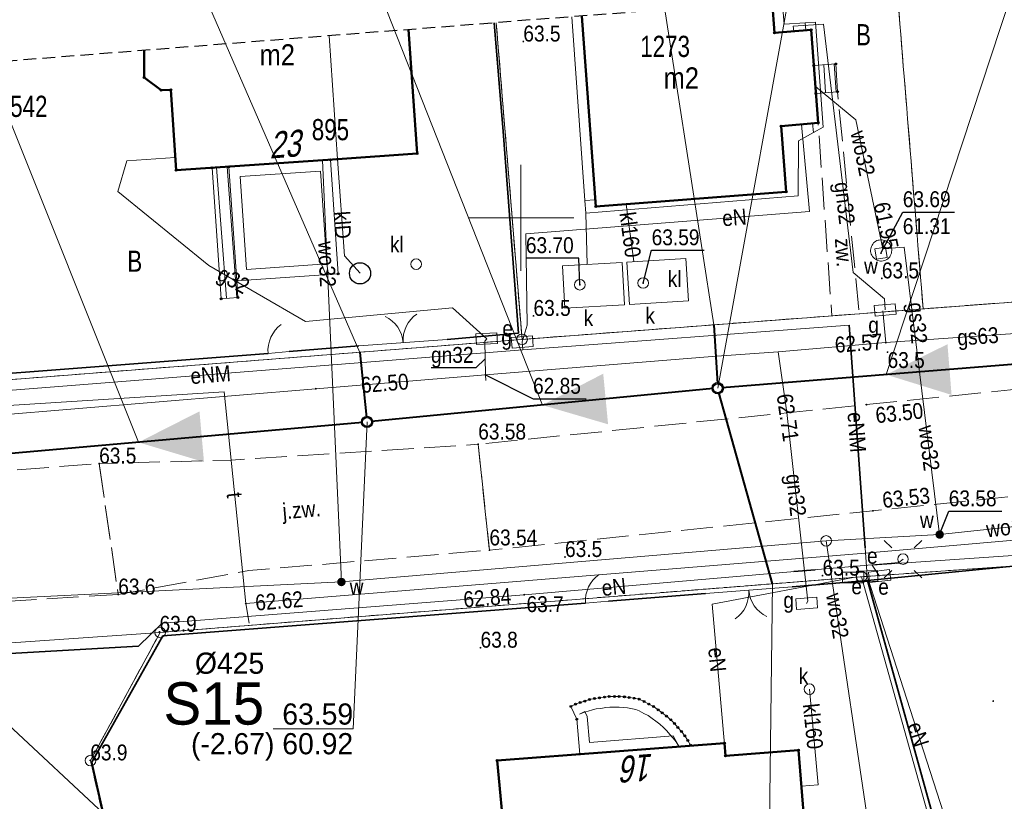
# Model space of a CAD drawing. Header units: metres. Extents: x 6473628 to 6474152, y 5887128 to 5887462.
# Tile 35 of 38: x 6474026 to 6474073, y 5887322 to 5887359. Entities that reach past the tile are written whole.
import ezdxf
from ezdxf.enums import TextEntityAlignment as Align

# ---------------------------------------------------------------- set-up
doc = ezdxf.new("R2010")
doc.units = ezdxf.units.M
doc.header["$MEASUREMENT"] = 0
for name, pattern in [('0.5_0.5', [1, 0.5, -0.5]), ('1.5_0.5', [2, 1.5, -0.5]), ('2', [0.9, 0.6, -0.3]), ('219-500', [0]), ('otob_500', [0]), ('otof_500', [0])]:
    doc.linetypes.add(name, pattern=pattern)
doc.layers.get('0').update_dxf_attribs({"color": 2, "linetype": 'CONTINUOUS', "lineweight": 5})
for name, color, linetype in [('202-punkt graniczny', 7, 'CONTINUOUS'), ('210-oznaczenie konturu użytku gruntowego', 7, 'CONTINUOUS'), ('211-numer działki ewidencyjnej', 7, 'CONTINUOUS'), ('217-kontur klasyfikacyjny', 7, 'CONTINUOUS'), ('218-kontur użytku gruntowego', 7, 'CONTINUOUS'), ('219-działka ewidencyjna', 7, 'CONTINUOUS'), ('238-Punkt adresowy budynku', 7, 'CONTINUOUS'), ('311-podpora', 7, 'CONTINUOUS'), ('312-budynek ewidencyjny', 7, 'CONTINUOUS'), ('312-oznaczenie budynku ewidencyjnego', 7, 'CONTINUOUS'), ('312-oznaczenie budynku ewidencyjnego-Atr117', 7, 'CONTINUOUS'), ('320-blok - kondygnacja nadziemna', 7, 'CONTINUOUS'), ('352-schody', 7, 'CONTINUOUS'), ('brama', 7, 'CONTINUOUS'), ('furtka', 7, 'CONTINUOUS'), ('jezdnia', 7, 'CONTINUOUS'), ('jezdnia-Atr17', 7, 'CONTINUOUS'), ('komora podziemna', 7, 'CONTINUOUS'), ('latarnia', 7, 'CONTINUOUS'), ('obszar utwardzony', 7, 'CONTINUOUS'), ('obszar utwardzony-Atr17', 7, 'CONTINUOUS'), ('obudowa ochronna przewodu', 7, 'CONTINUOUS'), ('ogrodzenie trwałe', 7, 'CONTINUOUS'), ('osadnik  szambo', 7, 'CONTINUOUS'), ('osadnik  szambo-Atr17', 7, 'CONTINUOUS'), ('pikieta naturalna', 7, 'CONTINUOUS'), ('pikieta naturalna-Atr2', 7, 'CONTINUOUS'), ('pikieta sztuczna', 7, 'CONTINUOUS'), ('pikieta sztuczna-Atr2', 7, 'CONTINUOUS'), ('przewód elektroenergetyczny podziemny', 7, 'CONTINUOUS'), ('przewód elektroenergetyczny podziemny-Atr1', 7, 'CONTINUOUS'), ('przewód gazowy', 7, 'CONTINUOUS'), ('przewód gazowy-Atr1', 7, 'CONTINUOUS'), ('przewód kanalizacyjny', 7, 'CONTINUOUS'), ('przewód kanalizacyjny-Atr1', 7, 'CONTINUOUS'), ('przewód telekomunikacyjny podziemny', 7, 'CONTINUOUS'), ('przewód telekomunikacyjny podziemny-Atr1', 7, 'CONTINUOUS'), ('przewód wodociągowy', 7, 'CONTINUOUS'), ('przewód wodociągowy-Atr1', 7, 'CONTINUOUS'), ('Punkt budynku', 7, 'CONTINUOUS'), ('rzedna', 7, 'CONTINUOUS'), ('rzedna-Atr2', 7, 'CONTINUOUS'), ('rzedna-Atr3', 7, 'CONTINUOUS'), ('SJ_5_Węzły_1', 7, 'CONTINUOUS'), ('studnia kanalizacyjna', 7, 'CONTINUOUS'), ('studnia kanalizacyjna-Atr17', 7, 'CONTINUOUS'), ('szafa elektroenergetyczna lub kontener', 7, 'CONTINUOUS'), ('szafa elektroenergetyczna lub kontener-Atr17', 7, 'CONTINUOUS'), ('szafa gazowa lub kontener', 7, 'CONTINUOUS'), ('szafa gazowa lub kontener-Atr17', 7, 'CONTINUOUS'), ('taras', 7, 'CONTINUOUS'), ('Wstawianie ramki sekcyjnej z opisem', 7, 'CONTINUOUS'), ('właz do komory lub kanału - kwadratowy', 7, 'CONTINUOUS'), ('właz do komory lub kanału - kwadratowy-Atr17', 7, 'CONTINUOUS'), ('właz do komory lub kanału - okrągły', 7, 'CONTINUOUS'), ('właz do komory lub kanału - okrągły-Atr17', 7, 'CONTINUOUS'), ('Zakres', 7, 'CONTINUOUS'), ('zasuwa lub zawór', 7, 'CONTINUOUS'), ('zasuwa lub zawór-Atr17', 7, 'CONTINUOUS')]:
    doc.layers.add(name, color=color, linetype=linetype)
for name, color, linetype, lineweight in [('SJ_19_Opis_Pz_1', 7, 'CONTINUOUS', 20), ('SJ_26_Teksty', 7, 'CONTINUOUS', 20), ('SJ_28_Linie_odn', 7, 'CONTINUOUS', 20), ('SJ_8_KS_GRAWITA_1', 34, 'CONTINUOUS', 40), ('SJ_8_KS_PRZYŁĄCZA', 40, 'CONTINUOUS', 40)]:
    doc.layers.add(name, color=color, linetype=linetype, lineweight=lineweight)
doc.styles.add('OPISOWY', font='GOTHIC.TTF')
doc.styles.get("Standard").update_dxf_attribs({"font": 'Working1250', "width": 0.75})
doc.linetypes.add('902-500', pattern='A,3.75,0,[1,ksztalty.shx,S=0.5,R=0,X=0,Y=0],3.75', length=7.5)

# ---------------------------------------------------------------- blocks, each defined once
blk = doc.blocks.new('311')
at = {"color": 0, "linetype": 'Continuous', "lineweight": 0}
blk.add_circle((0, 0), 0.25, dxfattribs=at)
blk = doc.blocks.new('PUNKTBUD')
at = {"color": 0}
blk.add_circle((0, 0), 0.045, dxfattribs=at)
blk = doc.blocks.new('202')
at = {"color": 0, "linetype": 'Continuous', "lineweight": 0}
blk.add_circle((0, 0), 0.25, dxfattribs=at)
blk = doc.blocks.new('US20')
at = {"color": 0, "linetype": 'Continuous', "lineweight": 13}
for p, q in [((-0.5, -0.25), (-0.5, 0.25)), ((-0.5, 0.25), (0.5, 0.25)), ((0.5, -0.25), (0.5, 0.25)), ((-0.5, -0.25), (0.5, -0.25))]:
    blk.add_line(p, q, dxfattribs=at)
blk = doc.blocks.new('PW01')
at = {"linetype": 'Continuous', "lineweight": 13}
h = blk.add_hatch(color=0, dxfattribs=at)
edge = h.paths.add_edge_path()
edge.add_arc((0, 0), 0.045, 0, 360)
blk = doc.blocks.new('US22')
at = {"color": 0, "linetype": 'Continuous', "lineweight": 13}
blk.add_circle((0, 0), 0.25, dxfattribs=at)
blk = doc.blocks.new('SUKM')
at = {"color": 0, "linetype": 'Continuous'}
blk.add_circle((0, 0), 0.5, dxfattribs=at)
blk = doc.blocks.new('US22A')
at = {"color": 0, "linetype": 'Continuous', "lineweight": 0}
blk.add_lwpolyline([(-0.25, -0.25), (0.25, -0.25), (0.25, 0.25), (-0.25, 0.25)], close=True, dxfattribs=at)
blk = doc.blocks.new('OK02')
at = {"color": 0, "linetype": 'Continuous', "lineweight": 0}
for centre, start, end in [((-1.5, 0), 0, 60), ((1.5, 0), 120, 180)]:
    blk.add_arc(centre, 1.5, start, end, dxfattribs=at)
blk = doc.blocks.new('US18')
at = {"color": 0, "linetype": 'Continuous', "lineweight": 13}
for p, q in [((-0.5, -0.25), (-0.5, 0.25)), ((-0.5, 0.25), (0.5, 0.25)), ((0.5, -0.25), (0.5, 0.25)), ((-0.5, -0.25), (0.5, -0.25))]:
    blk.add_line(p, q, dxfattribs=at)
blk = doc.blocks.new('SM01')
at = {"color": 0, "linetype": 'Continuous', "lineweight": 13}
for p, q in [((-0.53, 0.531), (-0.883, 0.884)), ((0.531, 0.531), (0.884, 0.884)), ((-0.53, -0.53), (-0.883, -0.883)), ((0.531, -0.53), (0.884, -0.883))]:
    blk.add_line(p, q, dxfattribs=at)
blk.add_circle((0, 0), 0.25, dxfattribs=at)
blk = doc.blocks.new('US15')
at = {"color": 0, "linetype": 'Continuous', "lineweight": 13}
blk.add_circle((0, 0), 0.25, dxfattribs=at)
blk = doc.blocks.new('US25')
at = {"linetype": 'Continuous', "lineweight": 0}
h = blk.add_hatch(color=0, dxfattribs=at)
edge = h.paths.add_edge_path()
edge.add_arc((0, 0), 0.2, 0, 360)
blk = doc.blocks.new('OK04')
at = {"color": 0, "linetype": 'Continuous', "lineweight": 0}
blk.add_arc((1.5, 0.001), 1.5, 120, 180, dxfattribs=at)

msp = doc.modelspace()

# ---------------------------------------------------------------- linework, layer by layer
at = {"layer": '217-kontur klasyfikacyjny', "color": 3, "linetype": '1.5_0.5', "lineweight": 18, "flags": 128}
for points in [[(6474067.77, 5887360.652), (6474068.99, 5887345.7)], [(6474068.99, 5887345.7), (6474090.78, 5887347.36)]]:
    msp.add_lwpolyline(points, dxfattribs=at)
at = {"layer": '218-kontur użytku gruntowego', "color": 3, "linetype": '0.5_0.5', "lineweight": 18, "flags": 128}
for points in [[(6474068.99, 5887345.7), (6474067.77, 5887360.652)], [(6474067.77, 5887360.652), (6474068.99, 5887345.7)], [(6474050.05, 5887344.26), (6474048.831, 5887359.207)], [(6474048.831, 5887359.207), (6474050.05, 5887344.26)], [(6474090.78, 5887347.36), (6474068.99, 5887345.7)], [(6474068.99, 5887345.7), (6474090.78, 5887347.36)], [(6474068.99, 5887345.7), (6474050.05, 5887344.26)], [(6474050.05, 5887344.26), (6474068.99, 5887345.7)], [(6474017.15, 5887341.67), (6474050.05, 5887344.26)], [(6474050.05, 5887344.26), (6474017.15, 5887341.67)], [(6474074.66, 5887333.66), (6474066.08, 5887333.06)], [(6474066.08, 5887333.06), (6474074.66, 5887333.66)], [(6474066.08, 5887333.06), (6474032.96, 5887330.43)], [(6474032.96, 5887330.43), (6474066.08, 5887333.06)], [(6474032.96, 5887330.43), (6474029.67, 5887324.38)], [(6474029.67, 5887324.38), (6474032.96, 5887330.43)], [(6474029.67, 5887324.38), (6474031.734, 5887315.312)], [(6474031.734, 5887315.312), (6474029.67, 5887324.38)]]:
    msp.add_lwpolyline(points, dxfattribs=at)
at = {"layer": '219-działka ewidencyjna', "color": 7, "linetype": '219-500', "lineweight": 18, "flags": 128}
for points in [[(6474050.05, 5887344.26), (6474048.831, 5887359.207)], [(6474050.05, 5887344.26), (6474090.78, 5887347.36)], [(6474017.15, 5887341.67), (6474050.05, 5887344.26)], [(6474074.66, 5887333.66), (6474066.08, 5887333.06)], [(6474066.08, 5887333.06), (6474032.96, 5887330.43)], [(6474071.872, 5887312.366), (6474066.08, 5887333.06)], [(6474032.96, 5887330.43), (6474011.15, 5887328.91)], [(6474032.96, 5887330.43), (6474029.67, 5887324.38)], [(6474031.734, 5887315.312), (6474029.67, 5887324.38)]]:
    msp.add_lwpolyline(points, dxfattribs=at)
at = {"layer": '312-budynek ewidencyjny', "color": 7, "linetype": 'Continuous', "lineweight": 50, "flags": 128}
for points in [[(6474061.862, 5887360.203), (6474061.97, 5887358.73)], [(6474053.53, 5887350.53), (6474052.866, 5887359.52)], [(6474044.688, 5887358.881), (6474045.09, 5887353.03)], [(6474061.97, 5887358.73), (6474063.71, 5887358.87)], [(6474063.71, 5887358.87), (6474064.03, 5887354.48)], [(6474032.2, 5887356.62), (6474032.209, 5887357.899)], [(6474033.01, 5887356.02), (6474032.2, 5887356.62)], [(6474033.46, 5887356.04), (6474033.01, 5887356.02)], [(6474033.71, 5887352.25), (6474033.46, 5887356.04)], [(6474064.03, 5887354.48), (6474062.29, 5887354.33)], [(6474062.29, 5887354.33), (6474062.52, 5887351.22)], [(6474045.09, 5887353.03), (6474041.34, 5887352.77)], [(6474041.34, 5887352.77), (6474033.71, 5887352.25)], [(6474062.52, 5887351.22), (6474053.53, 5887350.53)], [(6474048.88, 5887324.39), (6474059.61, 5887325.21)], [(6474059.61, 5887325.21), (6474059.66, 5887324.61)], [(6474059.66, 5887324.61), (6474063.1, 5887324.87)], [(6474063.1, 5887324.87), (6474063.672, 5887317.82)], [(6474049.606, 5887316.705), (6474048.88, 5887324.39)]]:
    msp.add_lwpolyline(points, dxfattribs=at)
at = {"layer": '320-blok - kondygnacja nadziemna', "color": 7, "linetype": 'Continuous', "lineweight": 18, "flags": 128}
for points in [[(6474041.34, 5887352.77), (6474040.949, 5887358.587)], [(6474044.688, 5887358.881), (6474045.09, 5887353.03), (6474041.34, 5887352.77)]]:
    msp.add_lwpolyline(points, dxfattribs=at)
at = {"layer": '352-schody', "color": 7, "linetype": 'Continuous', "lineweight": 18, "flags": 128}
for points in [[(6474063.83, 5887357.18), (6474064.86, 5887357.26), (6474064.95, 5887355.95), (6474063.93, 5887355.87)], [(6474063.83, 5887357.18), (6474064.86, 5887357.26), (6474064.95, 5887355.95), (6474063.93, 5887355.87)], [(6474035.41, 5887352.36), (6474035.84, 5887346.18), (6474036.63, 5887346.24), (6474036.58, 5887347.03), (6474036.21, 5887352.41)], [(6474035.41, 5887352.36), (6474035.84, 5887346.18), (6474036.63, 5887346.24), (6474036.58, 5887347.03), (6474036.21, 5887352.41)]]:
    msp.add_lwpolyline(points, close=True, dxfattribs=at)
for points in [[(6474064.382, 5887355.905), (6474064.293, 5887357.216)], [(6474064.881, 5887355.945), (6474064.791, 5887357.255)], [(6474036.588, 5887346.237), (6474036.119, 5887352.404)], [(6474036.089, 5887346.199), (6474035.62, 5887352.373)]]:
    msp.add_lwpolyline(points, dxfattribs=at)
at = {"layer": 'brama', "color": 7, "linetype": 'otob_500', "lineweight": 18, "flags": 128}
for points in [[(6474042.35, 5887343.95), (6474046.52, 5887344.26)], [(6474062.8, 5887332.58), (6474058.71, 5887332.26)]]:
    msp.add_lwpolyline(points, dxfattribs=at)
at = {"layer": 'furtka', "color": 7, "linetype": 'otof_500', "lineweight": 18, "flags": 128}
for points in [[(6474038.06, 5887343.59), (6474039.05, 5887343.69)], [(6474053.05, 5887331.81), (6474054.14, 5887331.9)]]:
    msp.add_lwpolyline(points, dxfattribs=at)
at = {"layer": 'jezdnia', "color": 7, "linetype": '1.5_0.5', "lineweight": 18, "flags": 128}
msp.add_lwpolyline([(6474122.032, 5887324.489), (6474120.55, 5887326.76), (6474117.54, 5887330.74), (6474113.54, 5887335.1), (6474110.31, 5887338.27), (6474105.44, 5887341.32), (6474102.31, 5887342.51), (6474095.26, 5887343.6), (6474087.6, 5887343.39), (6474066.32, 5887341.18), (6474047.98, 5887339.31), (6474048.51, 5887334.31), (6474066.62, 5887336.17), (6474087.92, 5887338.37), (6474095.04, 5887338.54), (6474100.59, 5887337.76), (6474103.66, 5887336.63), (6474107.22, 5887334.79), (6474110.93, 5887331.83), (6474113.93, 5887328.45), (6474117.75, 5887323.42), (6474118.324, 5887322.591)], dxfattribs=at)
for points in [[(6474030.08, 5887338.4), (6474030.98, 5887332.22), (6474037.15, 5887333.35), (6474048.51, 5887334.31), (6474047.98, 5887339.31), (6474036.31, 5887338.56)], [(6473796.48, 5887317.98), (6473796.89, 5887313.95), (6473779.68, 5887310.45), (6473779.77, 5887309.16), (6473806.66, 5887313.71), (6473832.89, 5887317.8), (6473864.02, 5887321.27), (6473904.53, 5887324.33), (6473928.18, 5887325.77), (6473950.3, 5887326.96), (6473984.93, 5887329.56), (6474007.77, 5887330.78), (6474030.98, 5887332.22), (6474030.08, 5887338.4), (6474006.87, 5887336.63), (6473984.87, 5887334.82), (6473949.95, 5887332.02), (6473927.93, 5887330.99), (6473907.04, 5887329.82), (6473904.44, 5887329.67), (6473888.36, 5887328.43), (6473885.84, 5887328.17), (6473863.78, 5887325.93), (6473832.45, 5887322.41), (6473805.67, 5887319.05)]]:
    msp.add_lwpolyline(points, close=True, dxfattribs=at)
at = {"layer": 'komora podziemna', "color": 5, "linetype": 'Continuous', "lineweight": 18, "flags": 128}
msp.add_lwpolyline([(6474066.64, 5887348.12), (6474066.6, 5887348.17), (6474066.57, 5887348.23), (6474066.54, 5887348.28), (6474066.52, 5887348.34), (6474066.51, 5887348.41), (6474066.51, 5887348.47), (6474066.52, 5887348.53), (6474066.53, 5887348.59), (6474066.55, 5887348.65), (6474066.58, 5887348.71), (6474066.61, 5887348.76), (6474066.65, 5887348.81), (6474066.7, 5887348.85), (6474066.75, 5887348.89), (6474066.8, 5887348.92), (6474066.86, 5887348.94), (6474066.92, 5887348.95), (6474066.99, 5887348.96), (6474067.05, 5887348.96), (6474067.11, 5887348.95), (6474067.17, 5887348.93), (6474067.23, 5887348.91), (6474067.28, 5887348.88), (6474067.33, 5887348.84), (6474067.38, 5887348.8), (6474067.42, 5887348.75), (6474067.45, 5887348.69), (6474067.48, 5887348.64), (6474067.5, 5887348.58), (6474067.51, 5887348.51), (6474067.51, 5887348.45), (6474067.5, 5887348.39), (6474067.49, 5887348.33), (6474067.47, 5887348.27), (6474067.44, 5887348.21), (6474067.41, 5887348.16), (6474067.37, 5887348.11), (6474067.32, 5887348.07), (6474067.27, 5887348.03), (6474067.22, 5887348), (6474067.16, 5887347.98), (6474067.1, 5887347.97), (6474067.03, 5887347.96), (6474066.97, 5887347.96), (6474066.91, 5887347.97), (6474066.85, 5887347.99), (6474066.79, 5887348.01), (6474066.74, 5887348.04), (6474066.69, 5887348.08)], close=True, dxfattribs=at)
at = {"layer": 'komora podziemna', "color": 34, "linetype": 'Continuous', "lineweight": 18, "flags": 128}
msp.add_lwpolyline([(6474052.07, 5887345.73), (6474051.96, 5887347.73), (6474054.77, 5887347.89), (6474054.88, 5887345.89)], close=True, dxfattribs=at)
at = {"layer": 'obszar utwardzony', "color": 7, "linetype": '1.5_0.5', "lineweight": 18, "flags": 128}
msp.add_lwpolyline([(6474063.93, 5887355.87), (6474064.03, 5887354.48), (6474064.68, 5887345.37), (6474065.97, 5887345.47), (6474064.95, 5887355.95)], close=True, dxfattribs=at)
at = {"layer": 'obudowa ochronna przewodu', "color": 7, "linetype": 'Continuous', "lineweight": 35, "flags": 128}
for points in [[(6474066.25, 5887334.43), (6474065.49, 5887344.93)], [(6474063.89, 5887333.39), (6474062.89, 5887333.31)], [(6474031.93, 5887329.78), (6474012.62, 5887328.68)]]:
    msp.add_lwpolyline(points, dxfattribs=at)
at = {"layer": 'ogrodzenie trwałe', "color": 7, "linetype": '902-500', "lineweight": 35, "flags": 128}
for points in [[(6474049.88, 5887344.56), (6474049.16, 5887354.07), (6474048.736, 5887359.199)], [(6474049.88, 5887344.56), (6474046.52, 5887344.26)], [(6474038.06, 5887343.59), (6474029.46, 5887342.94), (6474017.14, 5887341.99)], [(6474042.35, 5887343.95), (6474039.05, 5887343.69)], [(6474062.8, 5887332.58), (6474066.37, 5887332.88), (6474079.63, 5887334.19), (6474100.23, 5887336.27), (6474102.5, 5887335.15)], [(6474072.054, 5887312.382), (6474066.37, 5887332.88)], [(6474058.71, 5887332.26), (6474054.14, 5887331.9)], [(6474053.05, 5887331.81), (6474033.09, 5887330.27)], [(6474033.09, 5887330.27), (6474029.73, 5887324.3), (6474031.78, 5887315.315)]]:
    msp.add_lwpolyline(points, dxfattribs=at)
at = {"layer": 'osadnik  szambo', "color": 34, "linetype": 'Continuous', "lineweight": 18, "flags": 128}
msp.add_lwpolyline([(6474055.12, 5887345.91), (6474055, 5887347.91), (6474057.79, 5887348.08), (6474057.91, 5887346.08)], close=True, dxfattribs=at)
at = {"layer": 'przewód elektroenergetyczny podziemny', "color": 1, "linetype": 'Continuous', "lineweight": 18, "flags": 128}
for points in [[(6474050.06, 5887344.14), (6474050.29, 5887344.93), (6474050.23, 5887349.24), (6474063.62, 5887350.29), (6474063.25, 5887354.41)], [(6473927.54, 5887334.43), (6473952.38, 5887336.23), (6473958.66, 5887336.71), (6473959.66, 5887336.78), (6473984.28, 5887338.64), (6474017.19, 5887341.17), (6474050.09, 5887343.76), (6474065.49, 5887344.93)], [(6474065.49, 5887344.93), (6474066.25, 5887334.43), (6474066.35, 5887333.08)], [(6474050.06, 5887344.14), (6474050.09, 5887343.76)], [(6474066.93, 5887333.09), (6474066.59, 5887333.6), (6474074.61, 5887334.16), (6474100.1, 5887337.07), (6474116.79, 5887338.97), (6474117.05, 5887338.13)], [(6474068.04, 5887333.89), (6474067.84, 5887333.73), (6474050.15, 5887332.21), (6474033.05, 5887330.86), (6474031.93, 5887329.78), (6474012.79, 5887328.7), (6474012.62, 5887328.68), (6474011.38, 5887329.4), (6473991.89, 5887328.26), (6473969.5, 5887327.14), (6473959.28, 5887326.17), (6473952.29, 5887325.62), (6473952.12, 5887325.6), (6473951.17, 5887325.4), (6473950.47, 5887324.49), (6473939.55, 5887323.87)], [(6474059.66, 5887324.61), (6474059.03, 5887331.76), (6474065.69, 5887333.02)], [(6474065.69, 5887333.02), (6474066.35, 5887333.08)], [(6474066.35, 5887333.08), (6474071.51, 5887317.08), (6474088.25, 5887319.74)]]:
    msp.add_lwpolyline(points, dxfattribs=at)
at = {"layer": 'przewód gazowy', "color": 40, "linetype": 'Continuous', "lineweight": 18, "flags": 128}
for points in [[(6474067.2, 5887345.65), (6474067.17, 5887346.18), (6474065.68, 5887347.41), (6474064.28, 5887359.14), (6474062.86, 5887359.05), (6474062.88, 5887358.8)], [(6474033.67, 5887352.85), (6474031.39, 5887352.69), (6474030.96, 5887351.24), (6474035.26, 5887347.75), (6474039.82, 5887345.11), (6474046.76, 5887345.75), (6474048.38, 5887344.29)], [(6474096.65, 5887346.62), (6474081.89, 5887345.23), (6474077.63, 5887344.83), (6474067.23, 5887344.11), (6474062.15, 5887343.68), (6474059.03, 5887343.45), (6474048.32, 5887342.59), (6474040.31, 5887341.93), (6474021.33, 5887340.35), (6474004.83, 5887338.97), (6473984.21, 5887337.4), (6473964.97, 5887335.92), (6473949.07, 5887334.71), (6473944.14, 5887334.37)], [(6474067.23, 5887344.11), (6474067.09, 5887345.61)], [(6474048.38, 5887344.29), (6474048.29, 5887344.17), (6474048.32, 5887342.59)], [(6474062.15, 5887343.68), (6474062.56, 5887340.81), (6474063.55, 5887331.91), (6474063.49, 5887331.8)], [(6474048.32, 5887342.59), (6474048.34, 5887342.32)]]:
    msp.add_lwpolyline(points, dxfattribs=at)
at = {"layer": 'przewód gazowy-Atr1', "color": 40, "flags": 128}
msp.add_lwpolyline([(6474048.31, 5887343.34), (6474047.86, 5887342.92), (6474045.751, 5887342.92)], dxfattribs=at)
at = {"layer": 'przewód kanalizacyjny', "color": 34, "linetype": 'Continuous', "lineweight": 18, "flags": 128}
for points in [[(6474063.42, 5887359.2), (6474062.42, 5887359.14), (6474062.33, 5887360.239)], [(6474052.398, 5887359.485), (6474053.02, 5887350.81), (6474053.06, 5887350.22), (6474053.13, 5887347.8)], [(6474063.81, 5887354.03), (6474064.27, 5887354.28), (6474063.91, 5887359.23), (6474063.42, 5887359.2), (6474063.45, 5887358.85)], [(6474053.06, 5887350.22), (6474063.09, 5887351.03), (6474063.1, 5887353.63), (6474063.81, 5887354.03), (6474063.77, 5887354.46)], [(6474042.4, 5887347.38), (6474041.67, 5887348.2), (6474041.34, 5887352.77)], [(6474053.02, 5887350.81), (6474053.51, 5887350.85)], [(6474055.33, 5887347.93), (6474054.97, 5887350.64)], [(6474063.24, 5887323.18), (6474064.03, 5887323.24), (6474063.62, 5887327.75)]]:
    msp.add_lwpolyline(points, dxfattribs=at)
at = {"layer": 'przewód telekomunikacyjny podziemny', "color": 30, "linetype": 'Continuous', "lineweight": 18, "flags": 128}
for points in [[(6474017.24, 5887340.59), (6474017.85, 5887340.64), (6474035.99, 5887341.78), (6474037, 5887331.79)], [(6474037, 5887331.79), (6474066.07, 5887334.16), (6474094.81, 5887336.66), (6474116.64, 5887339.33)], [(6474037, 5887331.79), (6474037.17, 5887330.87)]]:
    msp.add_lwpolyline(points, dxfattribs=at)
at = {"layer": 'przewód wodociągowy', "color": 5, "linetype": 'Continuous', "lineweight": 18, "flags": 128}
for points in [[(6474069.77, 5887335.05), (6474068.1, 5887348.62), (6474067.09, 5887348.54), (6474065.81, 5887354.63), (6474063.91, 5887356.19)], [(6474040.62, 5887352.72), (6474041.52, 5887332.81)], [(6473894.99, 5887322.95), (6473895.45, 5887322.98), (6473912.47, 5887324.07), (6473957.87, 5887327.18), (6473965.86, 5887327.43), (6474003.73, 5887330.74), (6474009.58, 5887331.25), (6474041.52, 5887332.81), (6474064.41, 5887334.75), (6474069.77, 5887335.05), (6474083.22, 5887336.49), (6474119.44, 5887340.74)], [(6474063.59, 5887318.9), (6474066.73, 5887319.18), (6474064.41, 5887334.75)]]:
    msp.add_lwpolyline(points, dxfattribs=at)
at = {"layer": 'rzedna-Atr2', "color": 7, "flags": 128}
for points in [[(6474067, 5887348.33), (6474068.03, 5887350.27), (6474070.472, 5887350.27)], [(6474055.77, 5887346.92), (6474056.17, 5887348.47), (6474058.643, 5887348.47)], [(6474052.78, 5887346.84), (6474052.73, 5887348.1), (6474050.23, 5887348.1)], [(6474048.32, 5887342.59), (6474050.57, 5887341.46), (6474053.075, 5887341.46)], [(6474069.77, 5887335.05), (6474070.2, 5887336.15), (6474072.705, 5887336.15)]]:
    msp.add_lwpolyline(points, dxfattribs=at)
at = {"layer": 'SJ_26_Teksty'}
for p, q in [((6474067.246, 5887342.596), (6474077.367, 5887373.306)), ((6474051.012, 5887341.16), (6474038.856, 5887371.937)), ((6474031.936, 5887339.402), (6474019.673, 5887370.036)), ((6474023.46, 5887328.233), (6474043.356, 5887309.734))]:
    msp.add_line(p, q, dxfattribs=at)
at = {"layer": 'SJ_28_Linie_odn'}
for points in [[(6474059.29, 5887341.957), (6474063.313, 5887364.094), (6474067.093, 5887364.094)], [(6474059.1, 5887344.95), (6474056.201, 5887363.677), (6474052.421, 5887363.677)], [(6474042.397, 5887343.641), (6474034.243, 5887362.395), (6474030.463, 5887362.395)], [(6474042.733, 5887340.363), (6474042.075, 5887325.878), (6474038.295, 5887325.878)], [(6474061.877, 5887332.723), (6474061.632, 5887312.674), (6474057.852, 5887312.674)]]:
    msp.add_lwpolyline(points, dxfattribs=at)
at = {"layer": 'SJ_5_Węzły_1'}
for centre, radius in [((6474059.29, 5887341.957), 0.266), ((6474059.29, 5887341.957), 0.212), ((6474042.733, 5887340.363), 0.266), ((6474042.733, 5887340.363), 0.212)]:
    msp.add_circle(centre, radius, dxfattribs=at)
at = {"layer": 'SJ_8_KS_GRAWITA_1'}
for p, q in [((6474074.989, 5887343.219), (6474059.502, 5887341.974)), ((6474059.078, 5887341.937), (6474042.945, 5887340.383)), ((6474042.521, 5887340.344), (6474021.737, 5887338.495))]:
    msp.add_line(p, q, dxfattribs=at)
for points in [[(6474067.246, 5887342.596, 0, 2.4, 0), (6474070.236, 5887342.837, 0, 2.4, 0)], [(6474051.012, 5887341.16, 0, 2.4, 0), (6474053.998, 5887341.447, 0, 2.4, 0)], [(6474031.936, 5887339.402, 0, 2.4, 0), (6474034.924, 5887339.668, 0, 2.4, 0)]]:
    msp.add_lwpolyline(points, format="xyseb", dxfattribs=at)
at = {"layer": 'SJ_8_KS_PRZYŁĄCZA'}
for p, q in [((6474059.1, 5887344.95), (6474059.276, 5887342.169)), ((6474042.397, 5887343.641), (6474042.711, 5887340.574)), ((6474061.877, 5887332.723), (6474059.347, 5887341.752))]:
    msp.add_line(p, q, dxfattribs=at)
at = {"layer": 'taras', "color": 0, "lineweight": 18}
for p, q in [((6474036.21, 5887352.41), (6474041, 5887352.74)), ((6474036.58, 5887347.03), (6474036.21, 5887352.41)), ((6474041, 5887352.74), (6474041.37, 5887347.36)), ((6474036.743, 5887351.946), (6474040.536, 5887352.207)), ((6474037.044, 5887347.563), (6474036.743, 5887351.946)), ((6474040.536, 5887352.207), (6474040.837, 5887347.824)), ((6474040.837, 5887347.824), (6474037.044, 5887347.563)), ((6474041.37, 5887347.36), (6474036.58, 5887347.03)), ((6474053.24, 5887327.26), (6474053.47, 5887327.31)), ((6474053.47, 5887327.31), (6474053.7, 5887327.34)), ((6474053.7, 5887327.34), (6474053.94, 5887327.38)), ((6474053.94, 5887327.38), (6474054.17, 5887327.4)), ((6474054.17, 5887327.4), (6474054.41, 5887327.4)), ((6474054.41, 5887327.4), (6474054.64, 5887327.4)), ((6474054.64, 5887327.4), (6474054.88, 5887327.39)), ((6474054.88, 5887327.39), (6474055.11, 5887327.36)), ((6474055.11, 5887327.36), (6474055.35, 5887327.32)), ((6474055.35, 5887327.32), (6474055.58, 5887327.28)), ((6474055.58, 5887327.28), (6474055.81, 5887327.17)), ((6474052.36, 5887326.94), (6474052.57, 5887327.04)), ((6474052.63, 5887326.33), (6474052.36, 5887326.94)), ((6474052.57, 5887327.04), (6474052.79, 5887327.12)), ((6474052.79, 5887327.12), (6474053.02, 5887327.19)), ((6474053.02, 5887327.19), (6474053.24, 5887327.26)), ((6474053.369, 5887326.776), (6474053.555, 5887326.817)), ((6474053.555, 5887326.817), (6474053.774, 5887326.845)), ((6474053.774, 5887326.845), (6474054.003, 5887326.884)), ((6474054.003, 5887326.884), (6474054.191, 5887326.9)), ((6474054.191, 5887326.9), (6474054.41, 5887326.9)), ((6474054.41, 5887326.9), (6474054.63, 5887326.9)), ((6474054.63, 5887326.9), (6474054.837, 5887326.892)), ((6474054.837, 5887326.892), (6474055.036, 5887326.865)), ((6474055.036, 5887326.865), (6474055.266, 5887326.827)), ((6474055.266, 5887326.827), (6474055.426, 5887326.799)), ((6474055.81, 5887327.17), (6474056.04, 5887327.05)), ((6474056.04, 5887327.05), (6474056.26, 5887326.93)), ((6474056.26, 5887326.93), (6474056.48, 5887326.78)), ((6474053.014, 5887326.697), (6474052.764, 5887326.578)), ((6474052.764, 5887326.578), (6474052.948, 5887326.646)), ((6474052.948, 5887326.646), (6474053.168, 5887326.713)), ((6474053.121, 5887326.458), (6474053.014, 5887326.697)), ((6474053.233, 5887325.228), (6474053.121, 5887326.458)), ((6474053.168, 5887326.713), (6474053.369, 5887326.776)), ((6474055.426, 5887326.799), (6474055.587, 5887326.723)), ((6474055.587, 5887326.723), (6474055.804, 5887326.609)), ((6474055.804, 5887326.609), (6474055.999, 5887326.503)), ((6474055.999, 5887326.503), (6474056.191, 5887326.372)), ((6474056.191, 5887326.372), (6474056.365, 5887326.243)), ((6474056.48, 5887326.78), (6474056.67, 5887326.64)), ((6474056.67, 5887326.64), (6474056.87, 5887326.48)), ((6474056.87, 5887326.48), (6474057.07, 5887326.31)), ((6474052.78, 5887324.69), (6474052.63, 5887326.33)), ((6474056.365, 5887326.243), (6474056.552, 5887326.094)), ((6474056.552, 5887326.094), (6474056.731, 5887325.942)), ((6474056.731, 5887325.942), (6474056.882, 5887325.792)), ((6474057.07, 5887326.31), (6474057.25, 5887326.13)), ((6474057.25, 5887326.13), (6474057.41, 5887325.94)), ((6474057.41, 5887325.94), (6474057.58, 5887325.75)), ((6474057.192, 5887325.547), (6474053.233, 5887325.228)), ((6474056.882, 5887325.792), (6474057.033, 5887325.612)), ((6474057.033, 5887325.612), (6474057.193, 5887325.433)), ((6474057.453, 5887325.069), (6474057.192, 5887325.547)), ((6474057.193, 5887325.433), (6474057.323, 5887325.259)), ((6474057.58, 5887325.75), (6474057.73, 5887325.55)), ((6474057.73, 5887325.55), (6474057.88, 5887325.33)), ((6474058, 5887325.11), (6474052.78, 5887324.69)), ((6474057.323, 5887325.259), (6474057.453, 5887325.069)), ((6474057.88, 5887325.33), (6474058, 5887325.11))]:
    msp.add_line(p, q, dxfattribs=at)
at = {"layer": 'Wstawianie ramki sekcyjnej z opisem', "color": 7, "linetype": 'Continuous', "lineweight": 13, "flags": 128}
for points in [[(6474050, 5887347.5), (6474050, 5887352.5)], [(6474047.5, 5887350), (6474052.5, 5887350)]]:
    msp.add_lwpolyline(points, dxfattribs=at)
at = {"layer": 'Zakres', "color": 5, "linetype": '2', "lineweight": 25, "flags": 128}
msp.add_lwpolyline([(6473676.81, 5887213.41), (6473667.74, 5887202.78), (6473659.01, 5887210.45), (6473646.22, 5887197.22), (6473711.04, 5887142.9), (6473724.09, 5887158.77), (6473713.27, 5887167.89), (6473715.19, 5887174.47), (6473715.74, 5887184.78), (6473715.02, 5887190.22), (6473713.69, 5887194.31), (6473713.69, 5887194.33), (6473711.51, 5887200.99), (6473711.05, 5887203.97), (6473710.6, 5887215.32), (6473712.4, 5887257.5), (6473712.5, 5887259.36), (6473715.25, 5887262.64), (6473716.97, 5887268.72), (6473717.54, 5887277.85), (6473718.7, 5887278.96), (6473734.03, 5887282.03), (6473761.49, 5887287.53), (6473786, 5887292.44), (6473816.32, 5887298.52), (6473820.72, 5887299.06), (6473856.75, 5887303.47), (6473865.02, 5887304.48), (6473879.04, 5887305.39), (6473905.86, 5887307.1), (6473929.16, 5887308.6), (6473952.76, 5887310.13), (6474012.11, 5887313.94), (6474012.19, 5887313.95), (6474034, 5887315.47), (6474034.15, 5887315.48), (6474067.2, 5887318.1), (6474070.83, 5887312.27), (6474109.78, 5887315.84), (6474119.74, 5887323.71), (6474125.77, 5887325.76), (6474130.41, 5887330.13), (6474132.82, 5887336.03), (6474132.55, 5887342.4), (6474129.75, 5887353.12), (6474127.58, 5887357.86), (6474123.91, 5887361.57), (6474119.19, 5887363.8), (6474113.99, 5887364.28), (6474112.58, 5887364.16), (6474098.55, 5887363.03), (6474089.61, 5887362.31), (6474048.91, 5887359.22), (6474048.87, 5887359.21), (6474015.96, 5887356.62), (6474003.54, 5887355.64), (6473983.11, 5887354.1), (6473951.21, 5887351.69), (6473913.79, 5887348.86), (6473912.21, 5887362.74), (6473912.21, 5887362.79), (6473909.47, 5887386.25), (6473908.51, 5887394.39), (6473921.49, 5887396.5), (6473947.61, 5887400.73), (6473971.66, 5887401.95), (6473989.34, 5887403.75), (6473994.99, 5887406.17), (6473999.9, 5887409.71), (6474003.01, 5887414.9), (6474003.81, 5887420.89), (6474002.18, 5887426.72), (6473998.38, 5887431.43), (6473993.03, 5887434.25), (6473960.42, 5887443.72), (6473954.98, 5887444.27), (6473941.62, 5887443.14), (6473941.16, 5887443.09), (6473938.74, 5887442.81), (6473932.71, 5887440.75), (6473928.97, 5887437.22), (6473827.76, 5887420.81), (6473827.74, 5887420.8), (6473818.01, 5887419.22), (6473821.59, 5887430.98), (6473827.8, 5887454.06), (6473804.74, 5887461.63), (6473793.55, 5887426.22), (6473796.12, 5887415.68), (6473722.82, 5887403.78), (6473688.63, 5887399.87), (6473687.59, 5887392.13), (6473687.54, 5887391.78), (6473687.03, 5887387.21), (6473674.53, 5887374.58), (6473675.94, 5887343.54), (6473681.38, 5887331.77), (6473680.33, 5887310.02), (6473679.31, 5887290.85), (6473677.82, 5887267.61), (6473677.79, 5887266.94), (6473677.55, 5887254.53), (6473677.46, 5887250.52), (6473677.46, 5887250.48), (6473677.12, 5887232.81), (6473677.12, 5887232.77), (6473676.91, 5887220.36), (6473676.91, 5887220.34), (6473676.81, 5887213.91)], close=True, dxfattribs=at)

# ---------------------------------------------------------------- block references
at = {"layer": '202-punkt graniczny', "color": 7, "linetype": 'Continuous', "lineweight": 18}
for p in [(6474050.05, 5887344.26), (6474066.08, 5887333.06), (6474032.96, 5887330.43), (6474029.67, 5887324.38)]:
    msp.add_blockref('202', p, dxfattribs=at)
at = {"layer": '311-podpora', "color": 7, "linetype": 'Continuous', "lineweight": 18}
msp.add_blockref('311', (6474045.05, 5887347.81), dxfattribs=at)
at = {"layer": 'brama', "color": 7, "linetype": 'Continuous', "lineweight": 18}
for p, rotation in [((6474044.435, 5887344.105), 4.251999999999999), ((6474060.755, 5887332.42), 184.474)]:
    msp.add_blockref('OK02', p, dxfattribs=dict(at, rotation=rotation))
at = {"layer": 'furtka', "color": 7, "linetype": 'Continuous', "lineweight": 18}
for p, rotation in [((6474038.06, 5887343.59), 5.767999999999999), ((6474053.05, 5887331.81), 4.72)]:
    msp.add_blockref('OK04', p, dxfattribs=dict(at, rotation=rotation))
at = {"layer": 'komora podziemna', "color": 5, "linetype": 'Continuous', "lineweight": 18}
msp.add_blockref('US15', (6474064.41, 5887334.75), dxfattribs=at)
at = {"layer": 'latarnia', "color": 7, "linetype": 'Continuous', "lineweight": 18}
msp.add_blockref('SM01', (6474068.04, 5887333.89), dxfattribs=at)
at = {"layer": 'osadnik  szambo', "color": 34, "linetype": 'Continuous', "lineweight": 18}
msp.add_blockref('SUKM', (6474042.4, 5887347.38), dxfattribs=at)
at = {"layer": 'pikieta naturalna', "color": 7, "linetype": 'Continuous', "lineweight": 13}
for p in [(6474050.11, 5887358.32), (6474067.04, 5887347.14), (6474050.59, 5887345.37), (6474067.31, 5887343.66), (6474030.08, 5887338.4), (6474052.08, 5887333.99), (6474064.24, 5887333.11), (6474030.98, 5887332.22), (6474050.15, 5887332.21), (6474032.93, 5887330.46), (6474048.09, 5887329.71), (6474072.3, 5887327.19), (6474029.66, 5887324.39)]:
    msp.add_blockref('PW01', p, dxfattribs=at)
at = {"layer": 'pikieta sztuczna', "color": 7, "linetype": 'Continuous', "lineweight": 13}
for p in [(6474066.32, 5887341.18), (6474047.98, 5887339.31), (6474047.98, 5887339.31), (6474066.62, 5887336.17), (6474048.51, 5887334.31), (6474048.51, 5887334.31)]:
    msp.add_blockref('PW01', p, dxfattribs=at)
at = {"layer": 'Punkt budynku', "color": 5, "linetype": 'Continuous', "lineweight": 18}
for p in [(6474063.71, 5887358.87), (6474061.97, 5887358.73), (6474063.83, 5887357.18), (6474064.86, 5887357.26), (6474032.2, 5887356.62), (6474033.01, 5887356.02), (6474033.46, 5887356.04), (6474063.93, 5887355.87), (6474064.95, 5887355.95), (6474062.29, 5887354.33), (6474064.03, 5887354.48), (6474045.09, 5887353.03), (6474035.41, 5887352.36), (6474036.21, 5887352.41), (6474041, 5887352.74), (6474041.34, 5887352.77), (6474033.71, 5887352.25), (6474062.52, 5887351.22), (6474053.53, 5887350.53), (6474041.37, 5887347.36), (6474036.58, 5887347.03), (6474035.84, 5887346.18), (6474036.63, 5887346.24), (6474053.24, 5887327.26), (6474053.47, 5887327.31), (6474053.7, 5887327.34), (6474053.94, 5887327.38), (6474054.17, 5887327.4), (6474054.41, 5887327.4), (6474054.64, 5887327.4), (6474054.88, 5887327.39), (6474055.11, 5887327.36), (6474055.35, 5887327.32), (6474055.58, 5887327.28), (6474052.36, 5887326.94), (6474052.57, 5887327.04), (6474052.79, 5887327.12), (6474053.02, 5887327.19), (6474055.81, 5887327.17), (6474056.04, 5887327.05), (6474056.26, 5887326.93), (6474056.48, 5887326.78), (6474052.63, 5887326.33), (6474056.67, 5887326.64), (6474056.87, 5887326.48), (6474057.07, 5887326.31), (6474057.25, 5887326.13), (6474057.41, 5887325.94), (6474057.58, 5887325.75), (6474057.73, 5887325.55), (6474057.88, 5887325.33), (6474058, 5887325.11), (6474059.61, 5887325.21), (6474052.78, 5887324.69), (6474059.66, 5887324.61), (6474063.1, 5887324.87), (6474048.88, 5887324.39)]:
    msp.add_blockref('PUNKTBUD', p, dxfattribs=at)
at = {"layer": 'rzedna', "color": 7, "linetype": 'Continuous', "lineweight": 18}
for p in [(6474067, 5887348.33), (6474067.09, 5887348.54), (6474052.78, 5887346.84), (6474055.77, 5887346.92), (6474067.23, 5887344.11), (6474048.32, 5887342.59), (6474040.31, 5887341.93), (6474062.56, 5887340.81), (6474069.77, 5887335.05), (6474050.15, 5887332.21), (6474037, 5887331.79)]:
    msp.add_blockref('PW01', p, dxfattribs=at)
at = {"layer": 'studnia kanalizacyjna', "color": 34, "linetype": 'Continuous', "lineweight": 18}
msp.add_blockref('US15', (6474063.62, 5887327.75), dxfattribs=at)
at = {"layer": 'szafa elektroenergetyczna lub kontener', "color": 1, "linetype": 'Continuous', "lineweight": 18}
for p, rotation in [((6474050.06, 5887344.14), 4.763999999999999), ((6474066.35, 5887333.08), 1.684), ((6474066.93, 5887333.09), 7.124999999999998)]:
    msp.add_blockref('US18', p, dxfattribs=dict(at, rotation=rotation))
msp.add_blockref('US18', (6474065.69, 5887333.02), dxfattribs=at)
at = {"layer": 'szafa gazowa lub kontener', "color": 40, "linetype": 'Continuous', "lineweight": 18}
for p, rotation in [((6474067.2, 5887345.65), 5.326000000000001), ((6474048.38, 5887344.29), 2.862), ((6474063.49, 5887331.8), 4.514)]:
    msp.add_blockref('US20', p, dxfattribs=dict(at, rotation=rotation))
at = {"layer": 'właz do komory lub kanału - kwadratowy', "color": 7, "linetype": 'Continuous', "lineweight": 18, "rotation": 8.746}
msp.add_blockref('US22A', (6474067, 5887348.33), dxfattribs=at)
at = {"layer": 'właz do komory lub kanału - okrągły', "color": 7, "linetype": 'Continuous', "lineweight": 18}
for p in [(6474052.78, 5887346.84), (6474055.77, 5887346.92)]:
    msp.add_blockref('US22', p, dxfattribs=at)
at = {"layer": 'zasuwa lub zawór', "color": 5, "linetype": 'Continuous', "lineweight": 18}
for p in [(6474069.77, 5887335.05), (6474041.52, 5887332.81)]:
    msp.add_blockref('US25', p, dxfattribs=at)

# ---------------------------------------------------------------- texts
at = {"layer": '210-oznaczenie konturu użytku gruntowego', "color": 3, "linetype": 'Continuous', "lineweight": 18, "width": 0.79}
for p in [(6474065.82, 5887358.14), (6474031.41, 5887347.45)]:
    msp.add_text('B', height=1, dxfattribs=at).set_placement(p)
at = {"layer": '211-numer działki ewidencyjnej', "color": 7, "linetype": 'Continuous', "lineweight": 18, "width": 0.79}
msp.add_text('1542', height=1, dxfattribs=at).set_placement((6474025.29, 5887354.76))
at = {"layer": '238-Punkt adresowy budynku', "color": 7, "linetype": 'Continuous', "lineweight": 25, "oblique": 15, "width": 0.79}
for s, rotation, p in [('23', 4.618, (6474038.87, 5887352.85)), ('16', 184.372, (6474055.52, 5887324.65))]:
    msp.add_text(s, height=1.25, rotation=rotation, dxfattribs=at).set_placement(p, align=Align.CENTER)
at = {"layer": '312-oznaczenie budynku ewidencyjnego', "color": 7, "linetype": 'Continuous', "lineweight": 18, "width": 0.79}
for s, p in [('1273', (6474055.63, 5887357.59)), ('895', (6474040.12, 5887353.66))]:
    msp.add_text(s, height=1, dxfattribs=at).set_placement(p)
at = {"layer": '312-oznaczenie budynku ewidencyjnego-Atr117', "color": 7, "width": 0.9}
for p in [(6474038.49, 5887357.69), (6474057.57, 5887356.6)]:
    msp.add_text('m2', height=1, dxfattribs=at).set_placement(p, align=Align.MIDDLE_CENTER)
at = {"layer": 'jezdnia-Atr17', "color": 7, "width": 0.9}
msp.add_text('j.zw.', height=0.75, rotation=4.83, dxfattribs=at).set_placement((6474038.77, 5887335.77))
at = {"layer": 'obszar utwardzony-Atr17', "color": 7, "width": 0.9}
msp.add_text('zw.', height=0.75, rotation=274.081, dxfattribs=at).set_placement((6474064.82, 5887349.01))
at = {"layer": 'osadnik  szambo-Atr17', "color": 34, "width": 0.9}
for p in [(6474043.81, 5887348.37), (6474056.93, 5887346.74)]:
    msp.add_text('kl', height=0.75, dxfattribs=at).set_placement(p)
at = {"layer": 'pikieta naturalna-Atr2', "color": 7, "width": 0.9}
for s, p in [('63.5', (6474050.11, 5887358.32)), ('63.5', (6474067.04, 5887347.14)), ('63.5', (6474050.59, 5887345.37)), ('63.5', (6474030.08, 5887338.4)), ('63.5', (6474052.08, 5887333.99)), ('63.5', (6474064.24, 5887333.11)), ('63.6', (6474030.98, 5887332.22)), ('63.7', (6474050.26, 5887331.39)), ('63.9', (6474032.93, 5887330.46)), ('63.8', (6474048.09, 5887329.71)), ('63.9', (6474029.66, 5887324.39))]:
    msp.add_text(s, height=0.75, dxfattribs=at).set_placement(p)
msp.add_text('63.5', height=0.75, dxfattribs=at).set_placement((6474067.31, 5887343.66), align=Align.TOP_LEFT)
at = {"layer": 'pikieta sztuczna-Atr2', "color": 7, "width": 0.9}
for s, rotation, p in [('63.50', 5.929, (6474066.78, 5887340.3)), ('63.53', 5.897, (6474067.1, 5887336.3))]:
    msp.add_text(s, height=0.75, rotation=rotation, dxfattribs=at).set_placement(p)
for s, p in [('63.58', (6474047.98, 5887339.31)), ('63.58', (6474047.98, 5887339.31)), ('63.54', (6474048.51, 5887334.31)), ('63.54', (6474048.51, 5887334.31))]:
    msp.add_text(s, height=0.75, dxfattribs=at).set_placement(p, align=Align.BOTTOM_LEFT)
at = {"layer": 'przewód elektroenergetyczny podziemny-Atr1', "color": 1, "width": 0.9}
for s, rotation, p in [('eN', 4.483, (6474059.5, 5887349.97)), ('eNM', 4.501, (6474034.39, 5887342.52)), ('eNM', 274.14, (6474065.79, 5887340.83)), ('eN', 5.688, (6474053.81, 5887332.52)), ('eN', 275.837, (6474059.21, 5887329.72)), ('eN', 287.874, (6474068.58, 5887326.17))]:
    msp.add_text(s, height=0.75, rotation=rotation, dxfattribs=at).set_placement(p, align=Align.MIDDLE_LEFT)
at = {"layer": 'przewód gazowy-Atr1', "color": 40, "width": 0.9}
for s, rotation, p in [('gn32', 276.806, (6474065.17, 5887351.69)), ('g32', 329.931, (6474035.78, 5887347.45)), ('gs63', 3.96, (6474070.6, 5887344.34)), ('gn32', 276.347, (6474062.88, 5887337.91))]:
    msp.add_text(s, height=0.75, rotation=rotation, dxfattribs=at).set_placement(p, align=Align.MIDDLE_LEFT)
msp.add_text('gs32', height=0.75, rotation=275.2, dxfattribs=at).set_placement((6474068.73, 5887345.03), align=Align.MIDDLE_CENTER)
msp.add_text('gn32', height=0.75, dxfattribs=at).set_placement((6474045.751, 5887342.928), align=Align.BOTTOM_LEFT)
at = {"layer": 'przewód kanalizacyjny-Atr1', "color": 34, "width": 0.9}
for s, rotation, p in [('klD', 274.13, (6474041.52, 5887350.31)), ('kl160', 277.567, (6474055.02, 5887350.27)), ('kl160', 275.963, (6474063.68, 5887327.07))]:
    msp.add_text(s, height=0.75, rotation=rotation, dxfattribs=at).set_placement(p, align=Align.MIDDLE_LEFT)
at = {"layer": 'przewód telekomunikacyjny podziemny-Atr1', "color": 30, "width": 0.9}
msp.add_text('t', height=0.75, rotation=275.773, dxfattribs=at).set_placement((6474036.47, 5887337.04), align=Align.MIDDLE_LEFT)
at = {"layer": 'przewód wodociągowy-Atr1', "color": 5, "width": 0.9}
for s, rotation, p in [('wo32', 281.869, (6474065.92, 5887354.1)), ('wo32', 272.588, (6474040.79, 5887348.89)), ('wo32', 277.015, (6474069.14, 5887340.2)), ('wo110', 6.111, (6474071.97, 5887335.29)), ('wo32', 279.289, (6474064.77, 5887332.28))]:
    msp.add_text(s, height=0.75, rotation=rotation, dxfattribs=at).set_placement(p, align=Align.MIDDLE_LEFT)
at = {"layer": 'rzedna-Atr2', "color": 7, "width": 0.9}
for s, p in [('63.69', (6474068.03, 5887350.277)), ('63.59', (6474056.17, 5887348.478)), ('63.70', (6474050.23, 5887348.107)), ('62.85', (6474050.57, 5887341.468)), ('63.58', (6474070.2, 5887336.158))]:
    msp.add_text(s, height=0.75, dxfattribs=at).set_placement(p, align=Align.BOTTOM_LEFT)
msp.add_text('61.95', height=0.75, rotation=281.869, dxfattribs=at).set_placement((6474066.65, 5887350.65))
for s, rotation, p in [('62.57', 4.299, (6474064.82, 5887344)), ('62.50', 4.642, (6474042.44, 5887342.1)), ('62.71', 278.099, (6474062.44, 5887341.69)), ('62.62', 4.66, (6474037.45, 5887331.83)), ('62.84', 4.514, (6474047.28, 5887331.98))]:
    msp.add_text(s, height=0.75, rotation=rotation, dxfattribs=at).set_placement(p, align=Align.MIDDLE_LEFT)
at = {"layer": 'rzedna-Atr3', "color": 7, "width": 0.9}
msp.add_text('61.31', height=0.75, dxfattribs=at).set_placement((6474068.03, 5887349.002), align=Align.BOTTOM_LEFT)
at = {"layer": 'SJ_19_Opis_Pz_1', "style": 'OPISOWY'}
for s, height, p in [('%%C425', 1, (6474037.875, 5887328.478)), ('S15', 2, (6474037.875, 5887326.078))]:
    msp.add_text(s, height=height, dxfattribs=at).set_placement(p, align=Align.RIGHT)
at = {"layer": 'SJ_26_Teksty', "style": 'OPISOWY'}
for s, p in [('63.59', (6474042.075, 5887326.078)), ('(-2.67) 60.92', (6474042.075, 5887324.678))]:
    msp.add_text(s, height=1, dxfattribs=at).set_placement(p, align=Align.RIGHT)
at = {"layer": 'studnia kanalizacyjna-Atr17', "color": 34, "width": 0.9}
msp.add_text('k', height=0.75, dxfattribs=at).set_placement((6474063.11, 5887328))
at = {"layer": 'szafa elektroenergetyczna lub kontener-Atr17', "color": 1, "width": 0.9}
for p in [(6474049.12, 5887344.4), (6474066.34, 5887333.67), (6474065.6, 5887332.23), (6474066.87, 5887332.21)]:
    msp.add_text('e', height=0.75, dxfattribs=at).set_placement(p)
at = {"layer": 'szafa gazowa lub kontener-Atr17', "color": 40, "width": 0.9}
for p in [(6474066.4, 5887344.57), (6474049.07, 5887343.99), (6474062.39, 5887331.58)]:
    msp.add_text('g', height=0.75, dxfattribs=at).set_placement(p)
at = {"layer": 'właz do komory lub kanału - kwadratowy-Atr17', "color": 7, "width": 0.9}
msp.add_text('w', height=0.75, dxfattribs=at).set_placement((6474066.2, 5887347.36))
at = {"layer": 'właz do komory lub kanału - okrągły-Atr17', "color": 7, "width": 0.9}
for p in [(6474052.96, 5887344.89), (6474055.87, 5887345.01)]:
    msp.add_text('k', height=0.75, dxfattribs=at).set_placement(p)
at = {"layer": 'zasuwa lub zawór-Atr17', "color": 5, "width": 0.9}
for p in [(6474068.84, 5887335.36), (6474041.91, 5887332.21)]:
    msp.add_text('w', height=0.75, dxfattribs=at).set_placement(p)

doc.saveas('drawing.dxf')
